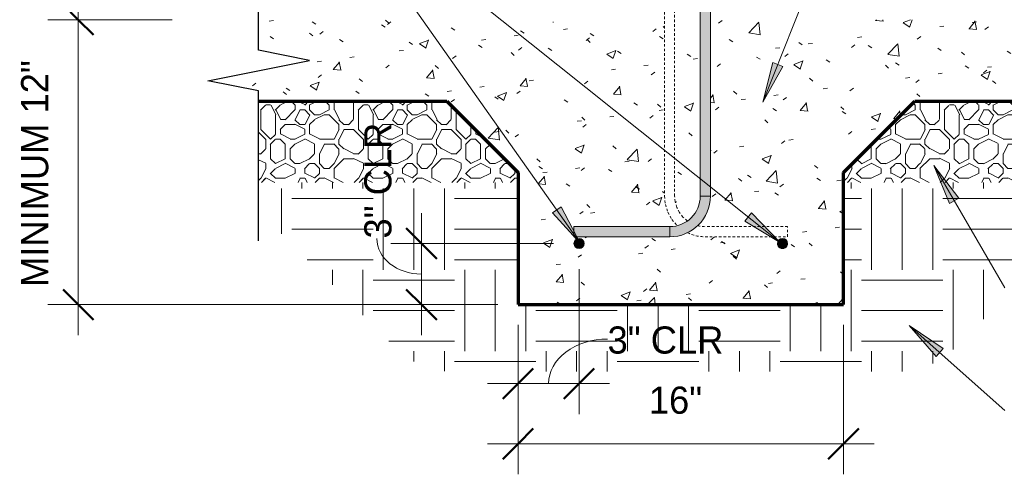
# Model space of a CAD drawing. Header units: inches. Extents: x 185 to 1314, y -40 to 187.
# Tile 25 of 28: x 1233 to 1282, y 33 to 56. Entities that reach past the tile are written whole.
import ezdxf

# ---------------------------------------------------------------- set-up
doc = ezdxf.new("R2010")
doc.units = ezdxf.units.IN
doc.header["$MEASUREMENT"] = 0
doc.linetypes.add('Hidden 1_8_', pattern=[0.1875, 0.125, -0.0625])
doc.layers.add('A-ANNO-DIMS', color=1, linetype='Continuous')
for name, color, linetype, lineweight in [('A-ANNO-DIMS-16', 1, 'Continuous', 9), ('A-ANNO-TEXT', 2, 'Continuous', 9), ('A-DETL', 5, 'Continuous', 9), ('A-DETL-GENF', 3, 'Continuous', 9), ('A-DETL-HLIN', 3, 'Continuous', 70), ('A-DETL-LLIN', 3, 'Continuous', 9), ('A-DETL-MBND', 5, 'Hidden 1_8_', 9)]:
    doc.layers.add(name, color=color, linetype=linetype, lineweight=lineweight)
doc.dimstyles.new('Linear_-_3_32__SBT_INCH_INCREM', dxfattribs={"dimscale": 12, "dimtxt": 0.125, "dimasz": 0.18, "dimexe": 0.125, "dimexo": 0.005208, "dimgap": 0.083333, "dimtad": 1, "dimtoh": 1, "dimdec": 0, "dimzin": 1, "dimdsep": 46, "dimlunit": 5, "dimtxsty": 'Standard', "dimtsz": 0.088388, "dimcen": 0.09, "dimdle": 0.125, "dimazin": 0, "dimtfac": 1, "dimtdec": 0, "dimtmove": 0, "dimatfit": 3, "dimfxl": 0, "dimtvp": 1, "dimtolj": 1, "dimtzin": 0, "dimarcsym": 0})
doc.dimstyles.new('Linear_-_3_32__SBT_TO_1_256', dxfattribs={"dimscale": 12, "dimtxt": 0.125, "dimasz": 0.18, "dimexe": 0.125, "dimexo": 0.005208, "dimgap": 0.083333, "dimtad": 1, "dimtoh": 1, "dimdec": 8, "dimzin": 3, "dimdsep": 46, "dimlunit": 4, "dimtxsty": 'Standard', "dimtsz": 0.088388, "dimcen": 0.09, "dimdle": 0.125, "dimazin": 1, "dimtfac": 1, "dimtdec": 8, "dimtmove": 0, "dimatfit": 3, "dimfxl": 0, "dimtvp": 1, "dimtolj": 1, "dimtzin": 0, "dimarcsym": 0})
pattern_1 = [(0, (1154.741, 0), (4.8, 4.8), [0.48, -0.72, 0.24, -0.72, -2.64]), (0, (1154.741, 0), (4.8, 4.8), [-2.16, 0.24, -2.4]), (0, (1157.141, 0.48), (4.8, 4.8), [0.24, -4.56]), (0, (1155.701, 0.72), (4.8, 4.8), [0.24, -0.48, 0.24, -3.84]), (0, (1158.101, 0.96), (4.8, 4.8), [0.48, -4.32]), (0, (1158.581, 1.2), (4.8, 4.8), [0.24, -4.56]), (0, (1157.141, 1.68), (4.8, 4.8), [0.48, -4.32]), (0, (1154.741, 1.92), (4.8, 4.8), [0.24, -0.48, 0.24, -1.2, -2.64]), (0, (1154.741, 1.92), (4.8, 4.8), [-2.16, 0.72, -1.92]), (0, (1158.101, 2.4), (4.8, 4.8), [0.48, -4.32]), (0, (1155.221, 2.64), (4.8, 4.8), [0.48, -0.24, 0.24, -1.92, -1.92]), (0, (1155.221, 2.64), (4.8, 4.8), [-2.88, 0.24, -1.68]), (0, (1154.981, 2.88), (4.8, 4.8), [0.24, -4.56]), (0, (1156.661, 3.12), (4.8, 4.8), [0.24, -0.24, 0.24, -4.08]), (0, (1155.941, 3.36), (4.8, 4.8), [0.24, -4.56]), (0, (1159.061, 3.6), (4.8, 4.8), [0.24, -4.56]), (0, (1156.901, 3.84), (4.8, 4.8), [0.24, -1.92, 0.24, -2.4]), (0, (1156.901, 4.08), (4.8, 4.8), [0.48, -4.32]), (0, (1157.861, 4.32), (4.8, 4.8), [0.48, -4.32]), (0, (1154.981, 4.56), (4.8, 4.8), [0.24, -2.88, 0.48, -1.2]), (90, (1154.741, 2.16), (-4.8, 4.8), [0.96, -0.96, 0.48, -2.4]), (90, (1154.981, 2.16), (-4.8, 4.8), [0.24, -1.68, 0.48, -2.4]), (90, (1155.221, 0.96), (-4.8, 4.8), [0.72, -4.08]), (90, (1155.461, 0.96), (-4.8, 4.8), [0.48, -4.32]), (90, (1155.701, 0.24), (-4.8, 4.8), [0.24, -2.88, 0.24, -0.24, -1.2]), (90, (1155.701, 0.24), (-4.8, 4.8), [-3.6, 0.48, -0.72]), (90, (1156.181, 0.24), (-4.8, 4.8), [0.24, -1.68, 0.24, -2.64]), (90, (1156.421, 2.16), (-4.8, 4.8), [0.48, -0.72, 0.24, -0.24, -3.12]), (90, (1156.421, 2.16), (-4.8, 4.8), [-1.68, 0.48, -2.64]), (90, (1156.661, 1.2), (-4.8, 4.8), [0.48, -2.64, 0.24, -1.44]), (90, (1156.901, 0.24), (-4.8, 4.8), [0.24, -0.24, 0.48, -3.84]), (90, (1157.381, 3.36), (-4.8, 4.8), [0.24, -4.56]), (90, (1157.621, 3.36), (-4.8, 4.8), [0.48, -0.48, 0.24, -0.24, -3.36]), (90, (1157.621, 3.36), (-4.8, 4.8), [-1.44, 0.48, -2.88]), (90, (1157.861, 1.2), (-4.8, 4.8), [0.24, -0.24, 0.24, -0.48, -3.6]), (90, (1157.861, 1.2), (-4.8, 4.8), [-1.2, 0.24, -3.36]), (90, (1158.581, 2.88), (-4.8, 4.8), [0.96, -3.84]), (90, (1158.821, 2.4), (-4.8, 4.8), [0.96, -0.72, 0.48, -2.64]), (90, (1159.061, 0.48), (-4.8, 4.8), [0.24, -0.72, 0.48, -3.36]), (90, (1159.301, 0.96), (-4.8, 4.8), [0.72, -4.08]), (45, (1156.661, 0), (4e-16, 4.79984), [0.339, -6.449]), (45, (1159.301, 0.24), (4e-16, 4.79984), [0.339, -5.77, 0.339, -0.339]), (45, (1156.181, 0.48), (4e-16, 4.79984), [0.339, -2.715, 0.339, -3.394]), (45, (1157.381, 0.48), (4e-16, 4.79984), [0.339, -5.431, 0.339, -0.679]), (45, (1157.621, 0.48), (4e-16, 4.79984), [0.679, -2.715, 0.679, -2.715]), (45, (1156.421, 0.96), (4e-16, 4.79984), [0.339, -3.055, 0.339, -0.339, -2.715]), (45, (1156.421, 0.96), (4e-16, 4.79984), [-4.073, 0.339, -2.376]), (45, (1158.821, 1.2), (4e-16, 4.79984), [0.339, -0.339, 0.339, -5.77]), (45, (1155.461, 1.44), (4e-16, 4.79984), [0.339, -4.073, 0.339, -2.037]), (45, (1159.301, 1.92), (4e-16, 4.79984), [0.339, -0.339, 0.339, -1.358, -4.413]), (45, (1159.301, 1.92), (4e-16, 4.79984), [-2.376, 0.339, -4.073]), (45, (1156.421, 2.64), (4e-16, 4.79984), [0.339, -6.449]), (45, (1155.221, 2.88), (4e-16, 4.79984), [0.679, -6.109]), (45, (1154.741, 3.36), (4e-16, 4.79984), [0.339, -0.339, 0.339, -5.77]), (45, (1157.381, 4.08), (4e-16, 4.79984), [0.339, -6.449]), (45, (1158.821, 4.56), (4e-16, 4.79984), [0.339, -6.449]), (135, (1156.901, 0.48), (4e-16, 4.79984), [0.339, -6.449]), (135, (1157.141, 0.48), (4e-16, 4.79984), [0.339, -6.449]), (135, (1155.701, 0.72), (4e-16, 4.79984), [0.339, -1.358, 0.679, -4.412]), (135, (1154.741, 0.72), (4e-16, 4.79984), [0.339, -6.449]), (135, (1157.861, 1.44), (4e-16, 4.79984), [0.339, -2.715, 0.339, -3.394]), (135, (1158.101, 1.44), (4e-16, 4.79984), [0.339, -2.037, 0.339, -2.036, -2.037]), (135, (1158.101, 1.44), (4e-16, 4.79984), [-4.752, 0.339, -1.697]), (135, (1155.221, 1.68), (4e-16, 4.79984), [0.339, -6.449]), (135, (1159.061, 1.92), (4e-16, 4.79984), [0.679, -1.697, 0.339, -0.339, -3.734]), (135, (1159.061, 1.92), (4e-16, 4.79984), [-3.054, 0.339, -3.394]), (135, (1155.941, 2.64), (4e-16, 4.79984), [0.339, -6.449]), (135, (1157.861, 2.64), (4e-16, 4.79984), [0.679, -6.109]), (135, (1158.101, 2.64), (4e-16, 4.79984), [0.339, -6.449]), (135, (1156.661, 3.12), (4e-16, 4.79984), [0.339, -6.449]), (135, (1155.221, 3.84), (4e-16, 4.79984), [0.339, -6.449]), (135, (1159.061, 3.84), (4e-16, 4.79984), [0.339, -6.449]), (26.565, (1155.221, 0), (4.799944, -0.00045), [0.537, -10.196]), (26.565, (1154.741, 0.48), (4.799944, -0.00045), [0.537, -10.196]), (26.565, (1154.741, 0.72), (4.799944, -0.00045), [0.537, -10.196]), (26.565, (1155.941, 0.72), (4.799944, -0.00045), [0.537, -10.196]), (26.565, (1155.701, 1.68), (4.799944, -0.00045), [0.537, -10.196]), (26.565, (1155.701, 1.92), (4.799944, -0.00045), [0.537, -10.196]), (26.565, (1156.661, 2.88), (4.799944, -0.00045), [0.537, -10.196]), (26.565, (1156.901, 3.12), (4.799944, -0.00045), [0.537, -10.196]), (26.565, (1154.981, 3.6), (4.799944, -0.00045), [0.537, -10.196]), (26.565, (1156.421, 3.6), (4.799944, -0.00045), [0.537, -10.196]), (63.435, (1158.821, 0), (-0.00045, 4.799944), [0.537, -10.196]), (63.435, (1157.621, 0.72), (-0.00045, 4.799944), [0.537, -10.196]), (63.435, (1156.901, 1.2), (-0.00045, 4.799944), [0.537, -10.196]), (63.435, (1157.621, 1.92), (-0.00045, 4.799944), [0.537, -10.196]), (63.435, (1157.861, 1.92), (-0.00045, 4.799944), [0.537, -10.196]), (63.435, (1156.181, 2.64), (-0.00045, 4.799944), [0.537, -10.196]), (63.435, (1155.701, 2.88), (-0.00045, 4.799944), [0.537, -10.196]), (63.435, (1157.621, 3.84), (-0.00045, 4.799944), [0.537, -10.196]), (63.435, (1155.701, 4.32), (-0.00045, 4.799944), [0.537, -10.196]), (116.565, (1154.981, 2.88), (0.00045, 4.799944), [0.537, -10.196]), (116.565, (1157.861, 2.88), (0.00045, 4.799944), [0.537, -10.196]), (116.565, (1154.741, 3.12), (0.00045, 4.799944), [0.537, -10.196]), (116.565, (1158.581, 3.84), (0.00045, 4.799944), [0.537, -10.196]), (116.565, (1155.461, 4.08), (0.00045, 4.799944), [0.537, -10.196]), (116.565, (1156.421, 4.32), (0.00045, 4.799944), [0.537, -10.196]), (153.435, (1156.661, 0), (-4.799944, -0.00045), [0.537, -10.196]), (153.435, (1155.701, 0.48), (-4.799944, -0.00045), [0.537, -10.196]), (153.435, (1159.061, 0.72), (-4.799944, -0.00045), [0.537, -10.196]), (153.435, (1158.581, 1.2), (-4.799944, -0.00045), [0.537, -10.196]), (153.435, (1156.661, 1.68), (-4.799944, -0.00045), [0.537, -10.196]), (153.435, (1155.461, 1.92), (-4.799944, -0.00045), [0.537, -10.196]), (153.435, (1156.901, 1.92), (-4.799944, -0.00045), [0.537, -10.196]), (153.435, (1156.181, 2.4), (-4.799944, -0.00045), [0.537, -10.196]), (153.435, (1156.181, 3.6), (-4.799944, -0.00045), [0.537, -10.196]), (153.435, (1154.741, 4.56), (-4.799944, -0.00045), [0.537, -10.196]), (153.435, (1157.621, 4.56), (-4.799944, -0.00045), [0.537, -10.196]), (153.435, (1158.101, 4.56), (-4.799944, -0.00045), [0.537, -10.196])]
pattern_2 = [(50, (1154.741, 0), (4.59071, -0.40187), [0.48, -5.28]), (355, (1154.741, 0), (-0.88784, 4.8137), [0.384, -4.224]), (100.451, (1155.123, -0.033), (3.70197, 4.41272), [0.408, -4.487]), (46.184, (1154.741, 1.28), (6.83066, -1.05904), [0.72, -7.92]), (96.636, (1155.31, 1.192), (5.98166, 6.234), [0.612, -6.731]), (351.184, (1154.741, 1.28), (5.98208, 6.23382), [0.576, -6.336]), (21, (1155.381, 0.96), (3.82029, -2.5771), [0.48, -5.28]), (326, (1155.381, 0.96), (1.5572, 4.64059), [0.384, -4.224]), (71.451, (1155.699, 0.745), (5.37715, 2.0647), [0.408, -4.487]), (37.5, (1154.741, 0), (0.077972, 2.130786), [0.211, -3.962, 0.211, -4.077, -4.24]), (37.5, (1154.741, 0), (0.077972, 2.130786), [-8.461, 0.211, -4.029]), (7.5, (1154.741, 0), (1.683907, 2.52439), [0.211, -2.234, 0.211, -3.866, -1.616]), (7.5, (1154.741, 0), (1.683907, 2.52439), [-6.522, 0.211, -1.405]), (327.5, (1153.314, 0), (3.416527, -0.144297), [0.211, -1.389, 0.211, -4.781, -6.624]), (327.5, (1153.314, 0), (3.416527, -0.144297), [-6.592, 0.211, -6.413]), (317.5, (1152.674, 0), (3.732463, 0.640715), [0.211, -1.869, 0.211, -3.104, -4.704]), (317.5, (1152.674, 0), (3.732463, 0.640715), [-5.395, 0.211, -4.493])]

# ---------------------------------------------------------------- blocks, each defined once
blk = doc.blocks.new('Break Line1 - B_ WITH SLAB0')
at = {"layer": 'A-DETL-GENF', "lineweight": 30}
for p, q in [((-1, 0), (-0.5, 2.5)), ((-0.5, 2.5), (0.5, -2.5)), ((-8.372, 0), (-1, 0)), ((0.5, -2.5), (1, 0)), ((1, 0), (7.558, 0))]:
    blk.add_line(p, q, dxfattribs=at)
blk = doc.blocks.new('Reinf Bar Secti_ WITH SLAB0')
at = {"layer": 'A-DETL-GENF'}
h = blk.add_hatch(color=256, dxfattribs=at)
edge = h.paths.add_edge_path(flags=0)
edge.add_arc((0, 0), 0.25, 180, 360)
edge.add_arc((0, 0), 0.25, 0, 180)
for start, end in [(0, 180), (180, 0)]:
    blk.add_arc((0, 0), 0.25, start, end, dxfattribs=at)
blk = doc.blocks.new('Reinf Bar Secti_ WITH SLAB3')
at = {"layer": 'A-DETL-GENF'}
h = blk.add_hatch(color=256, dxfattribs=at)
edge = h.paths.add_edge_path(flags=0)
edge.add_arc((0, 0), 0.25, 180, 360)
edge.add_arc((0, 0), 0.25, 360, 540)
for start, end in [(360, 180), (180, 360)]:
    blk.add_arc((0, 0), 0.25, start, end, dxfattribs=at)
blk = doc.blocks.new('Reinf Bar Eleva_ WITH SLAB1')
at = {"layer": 'A-DETL-GENF'}
blk.add_hatch(color=256, dxfattribs=at).paths.add_polyline_path([(32.67, 0), (0, 0), (0, -0.5), (32.67, -0.5)], flags=0)
for p, q in [((32.67, 0), (0, 0)), ((0, 0), (0, -0.5)), ((32.67, -0.5), (32.67, 0)), ((0, -0.5), (32.67, -0.5))]:
    blk.add_line(p, q, dxfattribs=at)
blk = doc.blocks.new('Reinf Bar Eleva_ WITH SLAB2')
at = {"layer": 'A-DETL-GENF'}
blk.add_hatch(color=256, dxfattribs=at).paths.add_polyline_path([(4.706, 0), (0, 0), (0, -0.5), (4.706, -0.5)], flags=0)
for p, q in [((4.706, 0), (0, 0)), ((0, 0), (0, -0.5)), ((4.706, -0.5), (4.706, 0)), ((0, -0.5), (4.706, -0.5))]:
    blk.add_line(p, q, dxfattribs=at)
blk = doc.blocks.new('DIMBLOCK66-INTE_ WITH SLAB0')
at = {"layer": 'A-ANNO-DIMS-16'}
for p, q in [((1236.253, 57.295), (1236.253, 40.295)), ((1240.865, 55.795), (1234.753, 55.795)), ((1236.253, 55.795), (1240.865, 55.795)), ((1256.865, 41.795), (1234.753, 41.795)), ((1236.253, 41.795), (1256.865, 41.795))]:
    blk.add_line(p, q, dxfattribs=at)
at = {"layer": 'A-ANNO-DIMS-16', "lineweight": 50}
for p, q in [((1236.253, 55.795), (1235.503, 56.545)), ((1236.253, 55.795), (1237.003, 55.045)), ((1236.253, 41.795), (1235.503, 42.545)), ((1236.253, 41.795), (1237.003, 41.045))]:
    blk.add_line(p, q, dxfattribs=at)
at = {"layer": 'A-ANNO-DIMS-16', "color": 0, "insert": (1233.443, 42.664), "char_height": 1.33411, "width": 14.71429, "attachment_point": 1, "rotation": 90, "line_spacing_factor": 1.070803}
blk.add_mtext('\\fStylus BT|b0|i0|c0|p34|;MINIMUM 12"', dxfattribs=at)
blk = doc.blocks.new('DIMBLOCK67-INTE_ WITH SLAB0')
at = {"layer": 'A-ANNO-DIMS-16'}
for p, q in [((1257.865, 40.795), (1257.865, 33.457)), ((1257.865, 34.957), (1257.865, 40.795)), ((1273.865, 40.795), (1273.865, 33.457)), ((1273.865, 34.957), (1273.865, 40.795)), ((1256.365, 34.957), (1275.365, 34.957))]:
    blk.add_line(p, q, dxfattribs=at)
at = {"layer": 'A-ANNO-DIMS-16', "lineweight": 50}
for p, q in [((1257.865, 34.957), (1258.615, 35.707)), ((1273.865, 34.957), (1274.615, 35.707)), ((1257.865, 34.957), (1257.115, 34.207)), ((1273.865, 34.957), (1273.115, 34.207))]:
    blk.add_line(p, q, dxfattribs=at)
at = {"layer": 'A-ANNO-DIMS-16', "color": 0, "insert": (1264.294, 37.768), "char_height": 1.33411, "width": 3.77143, "attachment_point": 1, "line_spacing_factor": 1.070803}
blk.add_mtext('\\fStylus BT|b0|i0|c0|p34|;16"', dxfattribs=at)
blk = doc.blocks.new('DIMBLOCK68-INTE_ WITH SLAB0')
at = {"layer": 'A-ANNO-DIMS-16'}
for p, q in [((1260.865, 43.545), (1260.865, 36.413)), ((1260.865, 37.913), (1260.865, 43.545)), ((1257.865, 40.795), (1257.865, 36.413)), ((1257.865, 37.913), (1257.865, 40.795)), ((1256.365, 37.913), (1262.365, 37.913))]:
    blk.add_line(p, q, dxfattribs=at)
at = {"layer": 'A-ANNO-DIMS-16', "lineweight": 50}
for p, q in [((1257.865, 37.913), (1258.615, 38.663)), ((1260.865, 37.913), (1261.615, 38.663)), ((1257.865, 37.913), (1257.115, 37.163)), ((1260.865, 37.913), (1260.115, 37.163))]:
    blk.add_line(p, q, dxfattribs=at)
at = {"layer": 'A-ANNO-DIMS-16'}
blk.add_ellipse((1262.267, 37.913), major_axis=(2.902, 0), ratio=0.754702, start_param=1.570796, end_param=3.141593, dxfattribs=at)
at = {"layer": 'A-ANNO-DIMS-16', "color": 0, "insert": (1262.267, 40.723), "char_height": 1.33411, "width": 7, "attachment_point": 1, "line_spacing_factor": 1.070803}
blk.add_mtext('\\fStylus BT|b0|i0|c0|p34|;3" CLR', dxfattribs=at)
blk = doc.blocks.new('DIMBLOCK69-INTE_ WITH SLAB0')
at = {"layer": 'A-ANNO-DIMS-16'}
for p, q in [((1253.12, 40.295), (1253.12, 46.295)), ((1259.615, 44.795), (1251.62, 44.795)), ((1253.12, 44.795), (1259.615, 44.795)), ((1256.865, 41.795), (1251.62, 41.795)), ((1253.12, 41.795), (1256.865, 41.795))]:
    blk.add_line(p, q, dxfattribs=at)
at = {"layer": 'A-ANNO-DIMS-16', "lineweight": 50}
for p, q in [((1253.12, 44.795), (1252.37, 45.545)), ((1253.12, 44.795), (1253.87, 44.045)), ((1253.12, 41.795), (1252.37, 42.545)), ((1253.12, 41.795), (1253.87, 41.045))]:
    blk.add_line(p, q, dxfattribs=at)
at = {"layer": 'A-ANNO-DIMS-16'}
blk.add_ellipse((1253.12, 45.043), major_axis=(2.19, 0), ratio=0.798209, start_param=3.141593, end_param=4.712389, dxfattribs=at)
at = {"layer": 'A-ANNO-DIMS-16', "color": 0, "insert": (1250.31, 45.043), "char_height": 1.33411, "width": 7, "attachment_point": 1, "rotation": 90, "line_spacing_factor": 1.070803}
blk.add_mtext('\\fStylus BT|b0|i0|c0|p34|;3" CLR', dxfattribs=at)

msp = doc.modelspace()

# ---------------------------------------------------------------- hatches: boundary and pattern name
at = {"layer": 'A-ANNO-TEXT'}
for points in [[(1270.87458864, 53.49913969), (1270.3848764, 53.69278887), (1269.89427676, 51.73609739)], [(1279.07223306, 46.76811349), (1279.52753197, 47.03272829), (1278.29490806, 48.62959016)], [(1259.98190738, 46.60488614), (1259.55177352, 46.30107215), (1260.92068863, 44.81938361)], [(1269.34213421, 46.30619559), (1269.01361529, 45.89462128), (1270.74098334, 44.85273399)], [(1278.40952093, 39.24621935), (1278.75876667, 39.64035828), (1277.08725263, 40.76968122)]]:
    msp.add_hatch(color=7, dxfattribs=at).paths.add_polyline_path(points, flags=0)
at = {"layer": 'A-DETL-GENF'}
h = msp.add_hatch(dxfattribs=at)
h.set_pattern_fill('FP8_30', style=0, pattern_type=2)
h.set_pattern_definition(pattern_2)
edge = h.paths.add_edge_path(flags=0)
edge.add_line((1254.36500373, 51.79482759), (1257.86500373, 48.29482759))
edge.add_line((1257.86500373, 48.29482759), (1257.86500373, 41.79482759))
edge.add_line((1257.86500373, 41.79482759), (1273.86500373, 41.79482759))
edge.add_line((1273.86500373, 41.79482759), (1273.86500373, 48.29482759))
edge.add_line((1273.86500373, 48.29482759), (1277.36500373, 51.79482759))
edge.add_line((1277.36500373, 51.79482759), (1286.61500373, 51.79482759))
edge.add_line((1286.61500373, 51.79482759), (1286.61500373, 52.29482759))
edge.add_line((1286.61500373, 52.29482759), (1289.11500373, 52.79482759))
edge.add_line((1289.11500373, 52.79482759), (1284.11500373, 53.79482759))
edge.add_line((1284.11500373, 53.79482759), (1286.61500373, 54.29482759))
edge.add_line((1286.61500373, 54.29482759), (1286.61500373, 55.79482759))
edge.add_line((1286.61500373, 55.79482759), (1271.86500373, 55.79482759))
edge.add_line((1271.86500373, 55.79482759), (1267.32051876, 55.79482759))
edge.add_line((1267.32051876, 55.79482759), (1267.32051876, 47.12530278))
edge.add_spline(control_points=[(1267.32051876, 47.12530278), (1267.31512032, 46.9901218), (1267.28028595, 46.72090723), (1267.15304339, 46.33526596), (1266.9572932, 45.98013225), (1266.78436094, 45.77186502), (1266.68939186, 45.67629825)], knot_values=[0, 0, 0, 0, 0.4058661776, 0.8088960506, 1.2113638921, 1.6155534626, 1.6155534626, 1.6155534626, 1.6155534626], degree=3, periodic=0)
edge.add_line((1266.68939186, 45.67629825), (1267.06364843, 45.62702644))
edge.add_line((1267.06364843, 45.62702644), (1271.11500373, 45.62702644))
edge.add_line((1271.11500373, 45.62702644), (1271.11500373, 45.12702644))
edge.add_line((1271.11500373, 45.12702644), (1267.06364843, 45.12702644))
edge.add_spline(control_points=[(1267.06364843, 45.12702644), (1266.91320064, 45.13059213), (1266.61262185, 45.1691301), (1266.32836029, 45.27431854), (1266.19416424, 45.34091421)], knot_values=[0, 0, 0, 0, 0.4514701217, 0.9009053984, 0.9009053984, 0.9009053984, 0.9009053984], degree=3, periodic=0)
edge.add_spline(control_points=[(1266.19416424, 45.34091421), (1266.05953526, 45.27358363), (1265.77394684, 45.16750358), (1265.47169683, 45.12981035), (1265.32051876, 45.12702644)], knot_values=[0, 0, 0, 0, 0.4515809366, 0.9051920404, 0.9051920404, 0.9051920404, 0.9051920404], degree=3, periodic=0)
edge.add_line((1265.32051876, 45.12702644), (1260.61500373, 45.12702644))
edge.add_line((1260.61500373, 45.12702644), (1260.61500373, 45.62702644))
edge.add_line((1260.61500373, 45.62702644), (1265.32051876, 45.62530278))
edge.add_line((1265.32051876, 45.62530278), (1265.69861005, 45.67507944))
edge.add_spline(control_points=[(1265.69861005, 45.67507944), (1265.60305131, 45.77057158), (1265.42899737, 45.97892276), (1265.23195367, 46.3347088), (1265.10393534, 46.72139696), (1265.0689981, 46.99144042), (1265.06364843, 47.12702644)], knot_values=[0, 0, 0, 0, 0.4052801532, 0.8089315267, 1.2131843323, 1.6202588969, 1.6202588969, 1.6202588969, 1.6202588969], degree=3, periodic=0)
edge.add_line((1265.06364843, 47.12702644), (1265.06364843, 55.79482759))
edge.add_line((1265.06364843, 55.79482759), (1259.86500373, 55.79482759))
edge.add_line((1259.86500373, 55.79482759), (1245.11500373, 55.79482759))
edge.add_line((1245.11500373, 55.79482759), (1245.11500373, 54.29482759))
edge.add_line((1245.11500373, 54.29482759), (1247.61500373, 53.79482759))
edge.add_line((1247.61500373, 53.79482759), (1242.61500373, 52.79482759))
edge.add_line((1242.61500373, 52.79482759), (1245.11500373, 52.29482759))
edge.add_line((1245.11500373, 52.29482759), (1245.11500373, 51.79482759))
edge.add_line((1245.11500373, 51.79482759), (1254.36500373, 51.79482759))
edge = h.paths.add_edge_path(flags=0)
edge.add_arc((1260.86500373, 44.79482759), 0.25, 0, 180)
edge.add_arc((1260.86500373, 44.79482759), 0.25, 180, 360)
edge = h.paths.add_edge_path(flags=0)
edge.add_arc((1270.86500373, 44.79482759), 0.25, 0, 180)
edge.add_arc((1270.86500373, 44.79482759), 0.25, 180, 360)
h = msp.add_hatch(dxfattribs=at)
h.set_pattern_fill('FP8_30', style=0, pattern_type=2)
h.set_pattern_definition(pattern_2)
edge = h.paths.add_edge_path(flags=0)
edge.add_line((1265.56364843, 55.79482759), (1265.56364843, 47.12702644))
edge.add_spline(control_points=[(1265.56364843, 47.12702644), (1265.56572259, 47.00916962), (1265.59606239, 46.77327013), (1265.72329042, 46.441066), (1265.92294091, 46.1477526), (1266.09829757, 45.98881749), (1266.19320676, 45.92040648)], knot_values=[0, 0, 0, 0, 0.3536252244, 0.7060941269, 1.0576822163, 1.4086670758, 1.4086670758, 1.4086670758, 1.4086670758], degree=3, periodic=0)
edge.add_spline(control_points=[(1266.19320676, 45.92040648), (1266.28778002, 45.98886654), (1266.46248146, 46.14777105), (1266.66136945, 46.44069218), (1266.78813746, 46.77227449), (1266.81841637, 47.00768244), (1266.82051876, 47.12530278)], knot_values=[0, 0, 0, 0, 0.3502540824, 0.701107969, 1.0528503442, 1.4057677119, 1.4057677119, 1.4057677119, 1.4057677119], degree=3, periodic=0)
edge.add_line((1266.82051876, 47.12530278), (1266.82051876, 55.79482759))
edge.add_line((1266.82051876, 55.79482759), (1265.56364843, 55.79482759))
h = msp.add_hatch(dxfattribs=at)
h.set_pattern_fill('FP8_28', style=0, pattern_type=2)
h.set_pattern_definition(pattern_1)
h.paths.add_polyline_path([(1257.86500373, 47.79482759), (1257.86500373, 48.29482759), (1254.36500373, 51.79482759), (1245.11500373, 51.79482759), (1245.11500373, 47.79482759)], flags=0)
h = msp.add_hatch(dxfattribs=at)
h.set_pattern_fill('FP8_28', style=0, pattern_type=2)
h.set_pattern_definition(pattern_1)
h.paths.add_polyline_path([(1277.36500373, 51.79482759), (1273.86500373, 48.29482759), (1273.86500373, 47.79482759), (1286.61500373, 47.79482759), (1286.61500373, 51.79482759)], flags=0)
h = msp.add_hatch(dxfattribs=at)
h.set_pattern_fill('FP8_29', style=0, pattern_type=2)
h.set_pattern_definition([(0, (1154.741, 0), (4, 4), [4, -4]), (0, (1154.741, 1.5), (4, 4), [4, -4]), (0, (1154.741, 3), (4, 4), [4, -4]), (90, (1155.241, 3.5), (-4, 4), [4, -4]), (90, (1156.741, 3.5), (-4, 4), [4, -4]), (90, (1158.241, 3.5), (-4, 4), [4, -4])])
edge = h.paths.add_edge_path(flags=0)
edge.add_spline(control_points=[(1251.83598744, 39.67745573), (1251.96089053, 39.55363165), (1252.2239649, 39.32279484), (1252.8043125, 38.93446598), (1253.45433227, 38.66521898), (1254.13928996, 38.52944122), (1254.48853791, 38.50664583), (1254.66441457, 38.50588285)], knot_values=[0, 0, 0, 0, 0.527634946, 1.0463933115, 2.0906028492, 2.6093612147, 3.1369961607, 3.1369961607, 3.1369961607, 3.1369961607], degree=3, periodic=0)
edge.add_line((1254.66441457, 38.50588285), (1276.51002435, 38.50588285))
edge.add_spline(control_points=[(1276.51002435, 38.50588285), (1276.68590101, 38.50664583), (1277.03514895, 38.52944122), (1277.72010665, 38.66521898), (1278.37012642, 38.93446598), (1278.95047402, 39.32279484), (1279.21354839, 39.55363165), (1279.33845147, 39.67745573)], knot_values=[0, 0, 0, 0, 0.527634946, 1.0463933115, 2.0906028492, 2.6093612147, 3.1369961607, 3.1369961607, 3.1369961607, 3.1369961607], degree=3, periodic=0)
edge.add_line((1279.33845147, 39.67745573), (1286.61500373, 46.95400799))
edge.add_line((1286.61500373, 46.95400799), (1286.61500373, 47.79482759))
edge.add_line((1286.61500373, 47.79482759), (1273.86500373, 47.79482759))
edge.add_line((1273.86500373, 47.79482759), (1273.86500373, 41.79482759))
edge.add_line((1273.86500373, 41.79482759), (1257.86500373, 41.79482759))
edge.add_line((1257.86500373, 41.79482759), (1257.86500373, 47.79482759))
edge.add_line((1257.86500373, 47.79482759), (1245.11500373, 47.79482759))
edge.add_line((1245.11500373, 47.79482759), (1245.11500373, 46.39843944))
edge.add_line((1245.11500373, 46.39843944), (1251.83598744, 39.67745573))
h = msp.add_hatch(color=7, dxfattribs=at)
edge = h.paths.add_edge_path(flags=0)
edge.add_line((1267.32051876, 47.12530278), (1266.82051876, 47.12530278))
edge.add_arc((1265.32051876, 47.12530278), 1.5, 270, 360, ccw=False)
edge.add_line((1265.32051876, 45.62530278), (1265.32051876, 45.12530278))
edge.add_arc((1265.32051876, 47.12530278), 2, 270, 360)

# ---------------------------------------------------------------- linework, layer by layer
at = {"layer": 'A-ANNO-TEXT', "color": 7}
for p, q in [((1269.89427676, 51.73609739), (1278.75708802, 74.14893311)), ((1260.92068863, 44.81938361), (1248.1742872, 62.86548774)), ((1270.74098334, 44.85273399), (1248.1742872, 62.86548774)), ((1270.3848764, 53.69278887), (1269.89427676, 51.73609739)), ((1269.89427676, 51.73609739), (1270.87458864, 53.49913969)), ((1270.87458864, 53.49913969), (1270.3848764, 53.69278887)), ((1279.52753197, 47.03272829), (1278.29490806, 48.62959016)), ((1278.29490806, 48.62959016), (1279.07223306, 46.76811349)), ((1278.29490806, 48.62959016), (1281.7923645, 42.61183101)), ((1279.07223306, 46.76811349), (1279.52753197, 47.03272829)), ((1259.98190738, 46.60488614), (1259.55177352, 46.30107215)), ((1260.92068863, 44.81938361), (1259.98190738, 46.60488614)), ((1259.55177352, 46.30107215), (1260.92068863, 44.81938361)), ((1269.34213421, 46.30619559), (1269.01361529, 45.89462128)), ((1270.74098334, 44.85273399), (1269.34213421, 46.30619559)), ((1269.01361529, 45.89462128), (1270.74098334, 44.85273399)), ((1278.75876667, 39.64035828), (1277.08725263, 40.76968122)), ((1277.08725263, 40.76968122), (1278.40952093, 39.24621935)), ((1277.08725263, 40.76968122), (1281.7923645, 36.6004906)), ((1278.40952093, 39.24621935), (1278.75876667, 39.64035828))]:
    msp.add_line(p, q, dxfattribs=at)
at = {"layer": 'A-DETL', "lineweight": 70}
for p, q in [((1254.36500373, 51.79482759), (1257.86500373, 48.29482759)), ((1273.86500373, 48.29482759), (1277.36500373, 51.79482759)), ((1257.86500373, 48.29482759), (1257.86500373, 41.79482759)), ((1273.86500373, 41.79482759), (1273.86500373, 48.29482759)), ((1257.86500373, 41.79482759), (1273.86500373, 41.79482759))]:
    msp.add_line(p, q, dxfattribs=at)
at = {"layer": 'A-DETL-HLIN'}
for p, q in [((1245.11500373, 51.79482759), (1254.36500373, 51.79482759)), ((1277.36500373, 51.79482759), (1286.61500373, 51.79482759))]:
    msp.add_line(p, q, dxfattribs=at)
at = {"layer": 'A-DETL-LLIN'}
for p, q in [((1259.57310216, 55.66988943), (1259.61500373, 55.66988943)), ((1265.32051876, 45.12702644), (1265.32051876, 45.12530278))]:
    msp.add_line(p, q, dxfattribs=at)
for radius in [1.5, 2]:
    msp.add_arc((1265.32051876, 47.12530278), radius, 270, 360, dxfattribs=at)
at = {"layer": 'A-DETL-MBND'}
for p, q in [((1265.06364843, 79.79482759), (1265.06364843, 47.12702644)), ((1265.56364843, 47.12702644), (1265.56364843, 79.79482759)), ((1271.11500373, 45.62702644), (1267.06364843, 45.62702644)), ((1271.11500373, 45.12702644), (1271.11500373, 45.62702644)), ((1267.06364843, 45.12702644), (1271.11500373, 45.12702644))]:
    msp.add_line(p, q, dxfattribs=at)
for points in [[(1265.06364843, 47.12702644), (1265.10516882, 46.721616), (1265.22800606, 46.33303836), (1265.42705988, 45.97742742), (1265.69374367, 45.66990323)], [(1266.18574413, 45.91084252), (1265.97278179, 46.09745853), (1265.79867497, 46.32089829), (1265.66967916, 46.5730859), (1265.59039455, 46.84502792), (1265.56364843, 47.12702644)]]:
    msp.add_lwpolyline(points, dxfattribs=at)
for centre, radius, start, end in [((1267.06364396, 47.1269557), 1.49992926, 255.53318926, 270.000170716), ((1267.06345315, 47.12554093), 1.9985145, 244.031245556, 270.005598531)]:
    msp.add_arc(centre, radius, start, end, dxfattribs=at)

# ---------------------------------------------------------------- block references
at = {"layer": 'A-DETL-GENF'}
for name, p, rotation in [('Reinf Bar Eleva_ WITH SLAB1', (1267.32051876, 79.79482759), 269.9999999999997), ('Break Line1 - B_ WITH SLAB0', (1245.11500373, 53.29482759), 89.9999999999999), ('Reinf Bar Eleva_ WITH SLAB2', (1265.32051876, 45.12702644), 180), ('Reinf Bar Secti_ WITH SLAB3', (1270.86500373, 44.79482759), 180)]:
    msp.add_blockref(name, p, dxfattribs=dict(at, rotation=rotation))
msp.add_blockref('Reinf Bar Secti_ WITH SLAB0', (1260.86500373, 44.79482759), dxfattribs=at)

# ---------------------------------------------------------------- dimensions: what is measured, and where the dimension line sits
at = {"layer": 'A-ANNO-DIMS', "lineweight": 9}
dim = msp.add_linear_dim(base=(1236.2528044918, 41.7948275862), p1=(1241.8650037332, 55.7948275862), p2=(1257.8650037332, 41.7948275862), angle=90, dimstyle='Linear_-_3_32__SBT_TO_1_256', dxfattribs=at)
dim.commit()
dim.dimension.update_dxf_attribs({"geometry": 'DIMBLOCK66-INTE_ WITH SLAB0', "text_midpoint": (1234.5028044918, 48.7948275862)})
dim = msp.add_linear_dim(base=(1253.11984277, 44.79482759), p1=(1257.86500373, 41.79482759), p2=(1260.61500373, 44.79482759), angle=90, dimstyle='Linear_-_3_32__SBT_TO_1_256', override={"dimpost": '<>CLR'}, dxfattribs=at)
dim.commit()
dim.dimension.update_dxf_attribs({"geometry": 'DIMBLOCK69-INTE_ WITH SLAB0', "text_midpoint": (1257.36984277, 48.66614793)})
dim = msp.add_linear_dim(base=(1260.86500373, 37.91262058), p1=(1257.86500373, 41.79482759), p2=(1260.86500373, 44.54482759), dimstyle='Linear_-_3_32__SBT_TO_1_256', override={"dimpost": '<>CLR'}, dxfattribs=at)
dim.commit()
dim.dimension.update_dxf_attribs({"geometry": 'DIMBLOCK68-INTE_ WITH SLAB0', "text_midpoint": (1267.23632408, 39.66262058)})
dim = msp.add_linear_dim(base=(1273.86500373, 34.95737153), p1=(1257.86500373, 41.79482759), p2=(1273.86500373, 41.79482759), dimstyle='Linear_-_3_32__SBT_INCH_INCREM', dxfattribs=at)
dim.commit()
dim.dimension.update_dxf_attribs({"geometry": 'DIMBLOCK67-INTE_ WITH SLAB0', "text_midpoint": (1265.86500373, 36.70737153)})

doc.saveas('drawing.dxf')
